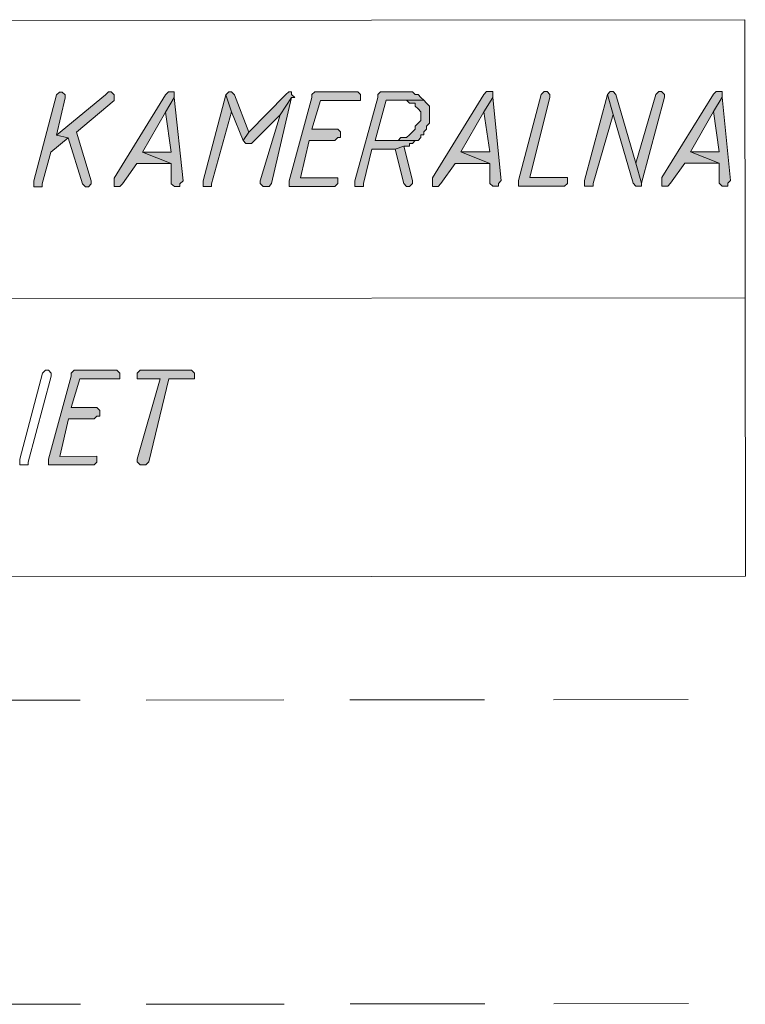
# Model space of a CAD drawing. Header units: inches. Extents: x -5850 to 5646, y 8947 to 13007.
# Tile 58 of 256: x -4908 to -4801, y 11986 to 12131. Entities that reach past the tile are written whole.
import ezdxf

# ---------------------------------------------------------------- set-up
doc = ezdxf.new("R2010")
doc.units = ezdxf.units.IN
doc.header["$MEASUREMENT"] = 0
for name, color, linetype in [('at_Entity', 7, 'Continuous'), ('at_Rect', 7, 'Continuous'), ('at_Solid', 7, 'Continuous')]:
    doc.layers.add(name, color=color, linetype=linetype)

msp = doc.modelspace()

# ---------------------------------------------------------------- hatches: boundary and pattern name
at = {"layer": 'at_Solid', "lineweight": 20}
for points in [[(-4902.47, 12120.71), (-4902.92, 12120.28), (-4906.25, 12107.61), (-4906.25, 12106.76), (-4905.02, 12106.77), (-4905.02, 12107.19), (-4903.75, 12111.84), (-4901.18, 12113.95), (-4902.91, 12114.37), (-4901.63, 12119.86), (-4901.63, 12120.29), (-4902.08, 12120.71)], [(-4895.28, 12120.72), (-4895.72, 12120.29), (-4902.91, 12114.37), (-4901.18, 12113.95), (-4899.11, 12107.19), (-4898.67, 12106.77), (-4898.22, 12106.77), (-4897.83, 12107.2), (-4897.83, 12107.62), (-4899.96, 12114.79), (-4894.44, 12119.45), (-4894.44, 12120.29), (-4894.89, 12120.72)], [(-4886.02, 12120.72), (-4886.41, 12120.72), (-4886.86, 12120.3), (-4894.43, 12108.04), (-4894.43, 12106.78), (-4893.59, 12106.78), (-4893.2, 12107.2), (-4891.09, 12110.16), (-4886.01, 12110.16), (-4890.25, 12111.85), (-4886.85, 12117.76), (-4885.57, 12119.88), (-4885.57, 12120.72)], [(-4885.57, 12119.88), (-4886.85, 12117.76), (-4886.01, 12111.85), (-4890.25, 12111.85), (-4886.01, 12110.16), (-4886.01, 12107.21), (-4885.56, 12106.78), (-4884.73, 12106.78), (-4884.73, 12107.21), (-4884.28, 12107.63)], [(-4877.99, 12120.31), (-4881.32, 12107.63), (-4881.32, 12106.79), (-4880.1, 12106.79), (-4880.1, 12107.21), (-4877.15, 12117.77)], [(-4877.54, 12120.73), (-4877.99, 12120.31), (-4877.15, 12117.77), (-4875.42, 12113.55), (-4874.58, 12114.82), (-4876.71, 12120.31), (-4877.15, 12120.73)], [(-4868.68, 12120.74), (-4869.12, 12120.32), (-4874.58, 12114.82), (-4875.42, 12113.55), (-4875.03, 12113.13), (-4874.19, 12113.13), (-4869.96, 12117.36), (-4868.29, 12119.89), (-4867.84, 12119.89), (-4868.29, 12120.32), (-4868.29, 12120.74)], [(-4868.29, 12119.89), (-4869.96, 12117.36), (-4872.9, 12107.64), (-4872.9, 12107.22), (-4872.46, 12106.79), (-4871.62, 12106.8), (-4871.23, 12107.22)], [(-4858.97, 12120.75), (-4864.89, 12120.74), (-4865.33, 12120.32), (-4865.33, 12119.89), (-4868.67, 12107.65), (-4868.67, 12106.8), (-4861.92, 12106.8), (-4861.47, 12107.23), (-4861.47, 12108.07), (-4866.99, 12108.07), (-4865.72, 12113.56), (-4861.92, 12113.56), (-4861.48, 12113.99), (-4861.09, 12113.99), (-4861.09, 12114.83), (-4861.48, 12115.25), (-4865.33, 12115.25), (-4864.05, 12119.48), (-4858.14, 12119.48), (-4858.14, 12120.32), (-4858.53, 12120.75)], [(-4851.39, 12120.75), (-4855.18, 12120.75), (-4855.57, 12120.33), (-4855.57, 12119.9), (-4858.96, 12107.65), (-4858.96, 12106.81), (-4857.68, 12106.81), (-4857.68, 12107.23), (-4856.46, 12112.3), (-4853.06, 12112.3), (-4851.77, 12112.73), (-4850.94, 12112.73), (-4850.94, 12113.15), (-4850.49, 12113.15), (-4850.1, 12113.57), (-4849.66, 12113.57), (-4856.01, 12113.57), (-4854.35, 12119.49), (-4848.82, 12119.49), (-4849.27, 12119.91), (-4849.66, 12120.33), (-4850.11, 12120.33), (-4850.5, 12120.76), (-4850.94, 12120.76)], [(-4839.12, 12120.77), (-4839.57, 12120.77), (-4839.96, 12120.34), (-4847.53, 12108.08), (-4847.53, 12106.82), (-4846.69, 12106.82), (-4846.3, 12107.24), (-4844.19, 12110.2), (-4839.11, 12110.2), (-4843.35, 12111.89), (-4839.96, 12117.8), (-4838.68, 12119.92), (-4838.68, 12120.77)], [(-4838.68, 12119.92), (-4839.96, 12117.8), (-4839.11, 12111.89), (-4843.35, 12111.89), (-4839.11, 12110.2), (-4839.11, 12107.25), (-4838.66, 12106.83), (-4837.83, 12106.83), (-4837.83, 12107.25), (-4837.44, 12107.67)], [(-4831.09, 12120.77), (-4831.54, 12120.35), (-4834.87, 12107.68), (-4834.87, 12106.83), (-4828.12, 12106.83), (-4827.68, 12107.26), (-4827.68, 12108.1), (-4833.2, 12108.1), (-4830.26, 12119.93), (-4830.26, 12120.35), (-4830.65, 12120.77)], [(-4821.78, 12120.36), (-4825.17, 12107.68), (-4825.17, 12106.84), (-4823.89, 12106.84), (-4823.89, 12107.26), (-4820.94, 12117.4)], [(-4821.39, 12120.78), (-4821.78, 12120.36), (-4820.94, 12117.4), (-4817.98, 12107.27), (-4817.59, 12106.84), (-4816.75, 12106.84), (-4816.75, 12107.27), (-4817.59, 12110.22), (-4820.55, 12120.36), (-4820.94, 12120.78)], [(-4814.2, 12120.79), (-4814.64, 12120.36), (-4817.59, 12110.22), (-4816.75, 12107.27), (-4813.36, 12119.94), (-4813.36, 12120.36), (-4813.81, 12120.79)], [(-4805.33, 12120.8), (-4805.78, 12120.8), (-4806.17, 12120.37), (-4813.79, 12108.11), (-4813.79, 12106.85), (-4812.9, 12106.85), (-4812.51, 12107.27), (-4810.39, 12110.23), (-4805.32, 12110.23), (-4809.56, 12111.92), (-4806.16, 12117.83), (-4804.88, 12119.95), (-4804.88, 12120.8)], [(-4804.88, 12119.95), (-4806.16, 12117.83), (-4805.32, 12111.92), (-4809.56, 12111.92), (-4805.32, 12110.23), (-4805.32, 12107.28), (-4804.87, 12106.86), (-4804.03, 12106.86), (-4804.03, 12107.28), (-4803.64, 12107.7)], [(-4848.82, 12119.49), (-4851.39, 12119.49), (-4850.94, 12119.07), (-4850.11, 12119.07), (-4850.11, 12118.64), (-4849.66, 12118.22), (-4849.27, 12117.8), (-4849.27, 12116.53), (-4849.66, 12116.11), (-4850.1, 12115.69), (-4850.1, 12115.26), (-4850.49, 12114.84), (-4850.94, 12114.42), (-4851.38, 12114), (-4852.22, 12114), (-4852.61, 12113.57), (-4856.01, 12113.57), (-4849.66, 12113.57), (-4849.27, 12114), (-4849.27, 12114.42), (-4848.82, 12114.42), (-4848.82, 12114.84), (-4848.43, 12115.26), (-4848.43, 12115.69), (-4847.98, 12116.11), (-4847.99, 12117.38), (-4847.99, 12118.64), (-4848.43, 12119.07)], [(-4851.77, 12112.73), (-4853.06, 12112.3), (-4851.77, 12107.24), (-4851.38, 12106.81), (-4850.93, 12106.81), (-4850.49, 12107.24), (-4850.49, 12107.66)], [(-4894.4, 12079.74), (-4900.32, 12079.74), (-4900.76, 12079.31), (-4900.76, 12078.89), (-4904.1, 12066.64), (-4904.09, 12065.8), (-4897.35, 12065.8), (-4896.96, 12066.22), (-4896.96, 12067.07), (-4902.42, 12067.06), (-4901.15, 12072.56), (-4897.35, 12072.56), (-4896.96, 12072.99), (-4896.52, 12072.99), (-4896.52, 12073.83), (-4896.96, 12074.25), (-4900.76, 12074.24), (-4899.48, 12078.47), (-4893.57, 12078.48), (-4893.57, 12079.32), (-4894.01, 12079.74)], [(-4883.42, 12079.75), (-4890.61, 12079.74), (-4891.06, 12079.32), (-4891.06, 12078.48), (-4887.66, 12078.48), (-4891.05, 12066.65), (-4891.05, 12066.23), (-4890.6, 12065.81), (-4889.76, 12065.81), (-4889.32, 12066.23), (-4886.37, 12078.48), (-4882.58, 12078.49), (-4882.58, 12079.33), (-4883.03, 12079.75)]]:
    msp.add_hatch(color=7, dxfattribs=at).paths.add_polyline_path(points)

# ---------------------------------------------------------------- linework, layer by layer
at = {"layer": 'at_Entity', "color": 7, "lineweight": 20}
for p, q in [((-4902.92, 12120.28), (-4906.25, 12107.61)), ((-4902.47, 12120.71), (-4902.92, 12120.28)), ((-4902.92, 12120.28), (-4902.92, 12120.28)), ((-4895.72, 12120.29), (-4902.91, 12114.37)), ((-4902.91, 12114.37), (-4901.63, 12119.86)), ((-4902.47, 12120.71), (-4902.47, 12120.71)), ((-4902.08, 12120.71), (-4902.47, 12120.71)), ((-4901.63, 12120.29), (-4902.08, 12120.71)), ((-4901.63, 12119.86), (-4901.63, 12120.29)), ((-4895.28, 12120.72), (-4895.72, 12120.29)), ((-4895.28, 12120.72), (-4895.28, 12120.72)), ((-4894.89, 12120.72), (-4895.28, 12120.72)), ((-4894.44, 12120.29), (-4894.89, 12120.72)), ((-4894.44, 12119.45), (-4894.44, 12120.29)), ((-4886.86, 12120.3), (-4894.43, 12108.04)), ((-4886.41, 12120.72), (-4886.86, 12120.3)), ((-4885.57, 12119.88), (-4886.85, 12117.76)), ((-4886.85, 12117.76), (-4885.57, 12119.88)), ((-4886.02, 12120.72), (-4886.41, 12120.72)), ((-4885.57, 12120.72), (-4886.02, 12120.72)), ((-4885.57, 12119.88), (-4885.57, 12120.72)), ((-4884.28, 12107.63), (-4885.57, 12119.88)), ((-4877.99, 12120.31), (-4881.32, 12107.63)), ((-4877.54, 12120.73), (-4877.99, 12120.31)), ((-4877.15, 12117.77), (-4877.99, 12120.31)), ((-4877.99, 12120.31), (-4877.99, 12120.31)), ((-4877.99, 12120.31), (-4877.15, 12117.77)), ((-4877.54, 12120.73), (-4877.54, 12120.73)), ((-4877.15, 12120.73), (-4877.54, 12120.73)), ((-4876.71, 12120.31), (-4877.15, 12120.73)), ((-4874.58, 12114.82), (-4876.71, 12120.31)), ((-4876.71, 12120.31), (-4876.71, 12120.31)), ((-4869.12, 12120.32), (-4874.58, 12114.82)), ((-4871.23, 12107.22), (-4868.29, 12119.89)), ((-4868.29, 12119.89), (-4869.96, 12117.36)), ((-4869.96, 12117.36), (-4868.29, 12119.89)), ((-4868.68, 12120.74), (-4869.12, 12120.32)), ((-4868.68, 12120.74), (-4868.68, 12120.74)), ((-4868.29, 12120.74), (-4868.68, 12120.74)), ((-4865.33, 12119.89), (-4868.67, 12107.65)), ((-4868.29, 12120.32), (-4868.29, 12120.74)), ((-4867.84, 12119.89), (-4868.29, 12120.32)), ((-4868.29, 12119.89), (-4867.84, 12119.89)), ((-4864.89, 12120.74), (-4865.33, 12120.32)), ((-4865.33, 12120.32), (-4865.33, 12119.89)), ((-4858.97, 12120.75), (-4864.89, 12120.74)), ((-4858.53, 12120.75), (-4858.97, 12120.75)), ((-4855.57, 12119.9), (-4858.96, 12107.65)), ((-4858.14, 12120.32), (-4858.53, 12120.75)), ((-4858.14, 12119.48), (-4858.14, 12120.32)), ((-4855.18, 12120.75), (-4855.57, 12120.33)), ((-4855.57, 12120.33), (-4855.57, 12119.9)), ((-4851.39, 12120.75), (-4855.18, 12120.75)), ((-4850.94, 12120.76), (-4851.39, 12120.75)), ((-4850.5, 12120.76), (-4850.94, 12120.76)), ((-4850.11, 12120.33), (-4850.5, 12120.76)), ((-4849.66, 12120.33), (-4850.11, 12120.33)), ((-4849.27, 12119.91), (-4849.66, 12120.33)), ((-4848.82, 12119.49), (-4849.27, 12119.91)), ((-4849.27, 12119.91), (-4849.27, 12119.91)), ((-4839.96, 12120.34), (-4847.53, 12108.08)), ((-4839.57, 12120.77), (-4839.96, 12120.34)), ((-4838.68, 12119.92), (-4839.96, 12117.8)), ((-4839.96, 12117.8), (-4838.68, 12119.92)), ((-4839.12, 12120.77), (-4839.57, 12120.77)), ((-4838.68, 12120.77), (-4839.12, 12120.77)), ((-4838.68, 12119.92), (-4838.68, 12120.77)), ((-4837.44, 12107.67), (-4838.68, 12119.92)), ((-4831.54, 12120.35), (-4834.87, 12107.68)), ((-4833.2, 12108.1), (-4830.26, 12119.93)), ((-4831.09, 12120.77), (-4831.54, 12120.35)), ((-4831.54, 12120.35), (-4831.54, 12120.35)), ((-4831.09, 12120.77), (-4831.09, 12120.77)), ((-4830.65, 12120.77), (-4831.09, 12120.77)), ((-4830.26, 12120.35), (-4830.65, 12120.77)), ((-4830.26, 12119.93), (-4830.26, 12120.35)), ((-4821.78, 12120.36), (-4825.17, 12107.68)), ((-4821.39, 12120.78), (-4821.78, 12120.36)), ((-4820.94, 12117.4), (-4821.78, 12120.36)), ((-4821.78, 12120.36), (-4821.78, 12120.36)), ((-4821.78, 12120.36), (-4820.94, 12117.4)), ((-4821.39, 12120.78), (-4821.39, 12120.78)), ((-4820.94, 12120.78), (-4821.39, 12120.78)), ((-4820.55, 12120.36), (-4820.94, 12120.78)), ((-4817.59, 12110.22), (-4820.55, 12120.36)), ((-4820.55, 12120.36), (-4820.55, 12120.36)), ((-4814.64, 12120.36), (-4817.59, 12110.22)), ((-4816.75, 12107.27), (-4813.36, 12119.94)), ((-4814.2, 12120.79), (-4814.64, 12120.36)), ((-4814.64, 12120.36), (-4814.64, 12120.36)), ((-4814.2, 12120.79), (-4814.2, 12120.79)), ((-4813.81, 12120.79), (-4814.2, 12120.79)), ((-4813.36, 12120.36), (-4813.81, 12120.79)), ((-4806.17, 12120.37), (-4813.79, 12108.11)), ((-4813.36, 12119.94), (-4813.36, 12120.36)), ((-4805.78, 12120.8), (-4806.17, 12120.37)), ((-4804.88, 12119.95), (-4806.16, 12117.83)), ((-4806.16, 12117.83), (-4804.88, 12119.95)), ((-4805.33, 12120.8), (-4805.78, 12120.8)), ((-4804.88, 12120.8), (-4805.33, 12120.8)), ((-4804.88, 12119.95), (-4804.88, 12120.8)), ((-4803.64, 12107.7), (-4804.88, 12119.95)), ((-4899.96, 12114.79), (-4894.44, 12119.45)), ((-4865.33, 12115.25), (-4864.05, 12119.48)), ((-4864.05, 12119.48), (-4858.14, 12119.48)), ((-4856.01, 12113.57), (-4854.35, 12119.49)), ((-4854.35, 12119.49), (-4848.82, 12119.49)), ((-4848.82, 12119.49), (-4851.39, 12119.49)), ((-4851.39, 12119.49), (-4850.94, 12119.07)), ((-4850.94, 12119.07), (-4850.11, 12119.07)), ((-4850.11, 12119.07), (-4850.11, 12118.64)), ((-4850.11, 12118.64), (-4849.66, 12118.22)), ((-4848.43, 12119.07), (-4848.82, 12119.49)), ((-4847.99, 12118.64), (-4848.43, 12119.07)), ((-4848.43, 12119.07), (-4848.43, 12119.07)), ((-4847.99, 12117.38), (-4847.99, 12118.64)), ((-4890.25, 12111.85), (-4886.85, 12117.76)), ((-4886.85, 12117.76), (-4886.01, 12111.85)), ((-4880.1, 12107.21), (-4877.15, 12117.77)), ((-4877.15, 12117.77), (-4875.42, 12113.55)), ((-4874.19, 12113.13), (-4869.96, 12117.36)), ((-4869.96, 12117.36), (-4872.9, 12107.64)), ((-4849.66, 12118.22), (-4849.66, 12118.22)), ((-4849.66, 12118.22), (-4849.27, 12117.8)), ((-4849.27, 12117.8), (-4849.27, 12116.53)), ((-4847.98, 12116.11), (-4847.99, 12117.38)), ((-4843.35, 12111.89), (-4839.96, 12117.8)), ((-4839.96, 12117.8), (-4839.11, 12111.89)), ((-4823.89, 12107.26), (-4820.94, 12117.4)), ((-4820.94, 12117.4), (-4817.98, 12107.27)), ((-4809.56, 12111.92), (-4806.16, 12117.83)), ((-4806.16, 12117.83), (-4805.32, 12111.92)), ((-4849.66, 12116.11), (-4850.1, 12115.69)), ((-4850.1, 12115.69), (-4850.1, 12115.26)), ((-4849.27, 12116.53), (-4849.66, 12116.11)), ((-4849.66, 12116.11), (-4849.66, 12116.11)), ((-4848.43, 12115.69), (-4847.98, 12116.11)), ((-4848.43, 12115.26), (-4848.43, 12115.69)), ((-4902.91, 12114.37), (-4901.18, 12113.95)), ((-4901.18, 12113.95), (-4902.91, 12114.37)), ((-4897.83, 12107.62), (-4899.96, 12114.79)), ((-4874.58, 12114.82), (-4875.42, 12113.55)), ((-4875.42, 12113.55), (-4874.58, 12114.82)), ((-4861.48, 12115.25), (-4865.33, 12115.25)), ((-4861.09, 12114.83), (-4861.48, 12115.25)), ((-4861.09, 12113.99), (-4861.09, 12114.83)), ((-4850.94, 12114.42), (-4851.38, 12114)), ((-4850.49, 12114.84), (-4850.94, 12114.42)), ((-4850.94, 12114.42), (-4850.94, 12114.42)), ((-4850.1, 12115.26), (-4850.49, 12114.84)), ((-4849.27, 12114), (-4849.27, 12114.42)), ((-4849.27, 12114.42), (-4848.82, 12114.42)), ((-4848.82, 12114.84), (-4848.43, 12115.26)), ((-4848.82, 12114.42), (-4848.82, 12114.84)), ((-4903.75, 12111.84), (-4901.18, 12113.95)), ((-4901.18, 12113.95), (-4899.11, 12107.19)), ((-4875.42, 12113.55), (-4875.03, 12113.13)), ((-4875.03, 12113.13), (-4874.19, 12113.13)), ((-4866.99, 12108.07), (-4865.72, 12113.56)), ((-4865.72, 12113.56), (-4861.92, 12113.56)), ((-4861.92, 12113.56), (-4861.48, 12113.99)), ((-4861.48, 12113.99), (-4861.09, 12113.99)), ((-4852.61, 12113.57), (-4856.01, 12113.57)), ((-4856.01, 12113.57), (-4849.66, 12113.57)), ((-4849.66, 12113.57), (-4856.01, 12113.57)), ((-4851.77, 12112.73), (-4853.06, 12112.3)), ((-4853.06, 12112.3), (-4851.77, 12112.73)), ((-4852.22, 12114), (-4852.61, 12113.57)), ((-4851.38, 12114), (-4852.22, 12114)), ((-4850.49, 12107.66), (-4851.77, 12112.73)), ((-4851.77, 12112.73), (-4850.94, 12112.73)), ((-4850.94, 12112.73), (-4850.94, 12113.15)), ((-4850.94, 12113.15), (-4850.49, 12113.15)), ((-4850.49, 12113.15), (-4850.1, 12113.57)), ((-4850.1, 12113.57), (-4849.66, 12113.57)), ((-4849.66, 12113.57), (-4849.27, 12114)), ((-4905.02, 12107.19), (-4903.75, 12111.84)), ((-4886.01, 12111.85), (-4890.25, 12111.85)), ((-4890.25, 12111.85), (-4886.01, 12110.16)), ((-4886.01, 12110.16), (-4890.25, 12111.85)), ((-4857.68, 12107.23), (-4856.46, 12112.3)), ((-4856.46, 12112.3), (-4853.06, 12112.3)), ((-4853.06, 12112.3), (-4851.77, 12107.24)), ((-4839.11, 12111.89), (-4843.35, 12111.89)), ((-4843.35, 12111.89), (-4839.11, 12110.2)), ((-4839.11, 12110.2), (-4843.35, 12111.89)), ((-4805.32, 12111.92), (-4809.56, 12111.92)), ((-4809.56, 12111.92), (-4805.32, 12110.23)), ((-4805.32, 12110.23), (-4809.56, 12111.92)), ((-4893.2, 12107.2), (-4891.09, 12110.16)), ((-4891.09, 12110.16), (-4886.01, 12110.16)), ((-4886.01, 12110.16), (-4886.01, 12107.21)), ((-4846.3, 12107.24), (-4844.19, 12110.2)), ((-4844.19, 12110.2), (-4839.11, 12110.2)), ((-4839.11, 12110.2), (-4839.11, 12107.25)), ((-4817.59, 12110.22), (-4816.75, 12107.27)), ((-4816.75, 12107.27), (-4817.59, 12110.22)), ((-4812.51, 12107.27), (-4810.39, 12110.23)), ((-4810.39, 12110.23), (-4805.32, 12110.23)), ((-4805.32, 12110.23), (-4805.32, 12107.28)), ((-4906.25, 12107.61), (-4906.25, 12106.76)), ((-4905.02, 12106.77), (-4905.02, 12107.19)), ((-4899.11, 12107.19), (-4899.11, 12107.19)), ((-4899.11, 12107.19), (-4898.67, 12106.77)), ((-4898.22, 12106.77), (-4897.83, 12107.2)), ((-4897.83, 12107.2), (-4897.83, 12107.62)), ((-4897.83, 12107.62), (-4897.83, 12107.62)), ((-4894.43, 12108.04), (-4894.43, 12106.78)), ((-4893.59, 12106.78), (-4893.2, 12107.2)), ((-4886.01, 12107.21), (-4885.56, 12106.78)), ((-4884.73, 12107.21), (-4884.28, 12107.63)), ((-4884.73, 12106.78), (-4884.73, 12107.21)), ((-4881.32, 12107.63), (-4881.32, 12106.79)), ((-4880.1, 12106.79), (-4880.1, 12107.21)), ((-4872.9, 12107.64), (-4872.9, 12107.22)), ((-4872.9, 12107.22), (-4872.46, 12106.79)), ((-4872.46, 12106.79), (-4871.62, 12106.8)), ((-4871.62, 12106.8), (-4871.23, 12107.22)), ((-4868.67, 12107.65), (-4868.67, 12106.8)), ((-4868.67, 12106.8), (-4861.92, 12106.8)), ((-4861.47, 12108.07), (-4866.99, 12108.07)), ((-4861.92, 12106.8), (-4861.47, 12107.23)), ((-4861.47, 12107.23), (-4861.47, 12108.07)), ((-4858.96, 12107.65), (-4858.96, 12106.81)), ((-4858.96, 12106.81), (-4857.68, 12106.81)), ((-4857.68, 12106.81), (-4857.68, 12107.23)), ((-4851.77, 12107.24), (-4851.77, 12107.24)), ((-4851.77, 12107.24), (-4851.38, 12106.81)), ((-4851.38, 12106.81), (-4850.93, 12106.81)), ((-4850.93, 12106.81), (-4850.49, 12107.24)), ((-4850.49, 12107.24), (-4850.49, 12107.66)), ((-4850.49, 12107.66), (-4850.49, 12107.66)), ((-4847.53, 12108.08), (-4847.53, 12106.82)), ((-4847.53, 12106.82), (-4846.69, 12106.82)), ((-4846.69, 12106.82), (-4846.3, 12107.24)), ((-4839.11, 12107.25), (-4838.66, 12106.83)), ((-4838.66, 12106.83), (-4837.83, 12106.83)), ((-4837.83, 12107.25), (-4837.44, 12107.67)), ((-4837.83, 12106.83), (-4837.83, 12107.25)), ((-4834.87, 12107.68), (-4834.87, 12106.83)), ((-4834.87, 12106.83), (-4828.12, 12106.83)), ((-4827.68, 12108.1), (-4833.2, 12108.1)), ((-4828.12, 12106.83), (-4827.68, 12107.26)), ((-4827.68, 12107.26), (-4827.68, 12108.1)), ((-4825.17, 12107.68), (-4825.17, 12106.84)), ((-4825.17, 12106.84), (-4823.89, 12106.84)), ((-4823.89, 12106.84), (-4823.89, 12107.26)), ((-4817.98, 12107.27), (-4817.98, 12107.27)), ((-4817.98, 12107.27), (-4817.59, 12106.84)), ((-4817.59, 12106.84), (-4816.75, 12106.84)), ((-4816.75, 12106.84), (-4816.75, 12107.27)), ((-4813.79, 12108.11), (-4813.79, 12106.85)), ((-4813.79, 12106.85), (-4812.9, 12106.85)), ((-4812.9, 12106.85), (-4812.51, 12107.27)), ((-4805.32, 12107.28), (-4804.87, 12106.86)), ((-4804.87, 12106.86), (-4804.03, 12106.86)), ((-4804.03, 12107.28), (-4803.64, 12107.7)), ((-4804.03, 12106.86), (-4804.03, 12107.28)), ((-4906.25, 12106.76), (-4905.02, 12106.77)), ((-4898.67, 12106.77), (-4898.22, 12106.77)), ((-4894.43, 12106.78), (-4893.59, 12106.78)), ((-4885.56, 12106.78), (-4884.73, 12106.78)), ((-4881.32, 12106.79), (-4880.1, 12106.79)), ((-5047.77, 12090.17), (-4801.51, 12090.39)), ((-4908.33, 12066.63), (-4905, 12079.31)), ((-4905, 12079.31), (-4904.55, 12079.73)), ((-4905, 12079.31), (-4905, 12079.31)), ((-4904.55, 12079.73), (-4904.11, 12079.73)), ((-4904.11, 12079.73), (-4903.72, 12079.31)), ((-4903.72, 12079.31), (-4903.72, 12078.89)), ((-4900.32, 12079.74), (-4900.76, 12079.31)), ((-4900.76, 12079.31), (-4900.76, 12078.89)), ((-4894.4, 12079.74), (-4900.32, 12079.74)), ((-4894.01, 12079.74), (-4894.4, 12079.74)), ((-4893.57, 12079.32), (-4894.01, 12079.74)), ((-4893.57, 12078.48), (-4893.57, 12079.32)), ((-4890.61, 12079.74), (-4891.06, 12079.32)), ((-4891.06, 12079.32), (-4891.06, 12078.48)), ((-4883.42, 12079.75), (-4890.61, 12079.74)), ((-4883.03, 12079.75), (-4883.42, 12079.75)), ((-4882.58, 12079.33), (-4883.03, 12079.75)), ((-4882.58, 12078.49), (-4882.58, 12079.33)), ((-4903.72, 12078.89), (-4907.11, 12066.21)), ((-4900.76, 12078.89), (-4904.1, 12066.64)), ((-4903.72, 12078.89), (-4903.72, 12078.89)), ((-4903.72, 12078.89), (-4903.72, 12078.89)), ((-4900.76, 12074.24), (-4899.48, 12078.47)), ((-4899.48, 12078.47), (-4893.57, 12078.48)), ((-4891.06, 12078.48), (-4887.66, 12078.48)), ((-4887.66, 12078.48), (-4891.05, 12066.65)), ((-4889.32, 12066.23), (-4886.37, 12078.48)), ((-4886.37, 12078.48), (-4882.58, 12078.49)), ((-4896.96, 12074.25), (-4900.76, 12074.24)), ((-4896.52, 12073.83), (-4896.96, 12074.25)), ((-4896.52, 12072.99), (-4896.52, 12073.83)), ((-4902.42, 12067.06), (-4901.15, 12072.56)), ((-4901.15, 12072.56), (-4897.35, 12072.56)), ((-4897.35, 12072.56), (-4896.96, 12072.99)), ((-4896.96, 12072.99), (-4896.52, 12072.99)), ((-4908.33, 12065.79), (-4908.33, 12066.63)), ((-4908.33, 12066.63), (-4908.33, 12066.63)), ((-4907.11, 12066.21), (-4907.11, 12065.79)), ((-4904.1, 12066.64), (-4904.09, 12065.8)), ((-4896.96, 12067.07), (-4902.42, 12067.06)), ((-4897.35, 12065.8), (-4896.96, 12066.22)), ((-4896.96, 12066.22), (-4896.96, 12067.07)), ((-4891.05, 12066.65), (-4891.05, 12066.23)), ((-4891.05, 12066.23), (-4890.6, 12065.81)), ((-4889.76, 12065.81), (-4889.32, 12066.23)), ((-4907.11, 12065.79), (-4908.33, 12065.79)), ((-4904.09, 12065.8), (-4897.35, 12065.8)), ((-4890.6, 12065.81), (-4889.76, 12065.81)), ((-4899.44, 12031.16), (-4919.73, 12031.14)), ((-4869.43, 12031.19), (-4889.73, 12031.17)), ((-4839.88, 12031.21), (-4859.73, 12031.2)), ((-4809.88, 12031.24), (-4829.73, 12031.22)), ((-4829.69, 11986.45), (-4809.84, 11986.47)), ((-4919.69, 11986.37), (-4899.4, 11986.39)), ((-4889.69, 11986.4), (-4869.39, 11986.41)), ((-4859.69, 11986.42), (-4839.84, 11986.44))]:
    msp.add_line(p, q, dxfattribs=at)
at = {"layer": 'at_Rect', "color": 7, "lineweight": 20}
for p, q in [((-5047.81, 12131.14), (-4801.55, 12131.36)), ((-4801.47, 12049.42), (-4801.55, 12131.36)), ((-4801.47, 12049.42), (-5047.73, 12049.2))]:
    msp.add_line(p, q, dxfattribs=at)

doc.saveas('drawing.dxf')
